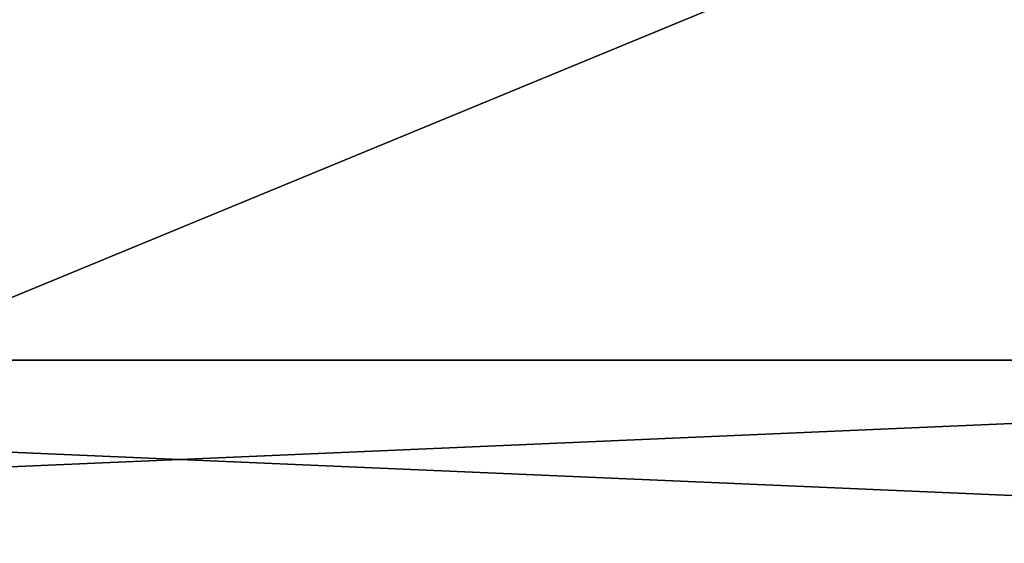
# Model space of a CAD drawing. Header units: inches. Extents: x 492 to 688, y -128 to 44.
# Tile 227 of 256: x 600.88 to 614.54, y -28.51 to -21.25. Entities that reach past the tile are written whole.
import ezdxf

# ---------------------------------------------------------------- set-up
doc = ezdxf.new("R2010")
doc.units = ezdxf.units.IN
doc.header["$MEASUREMENT"] = 0
doc.layers.add('A-FURN', color=7, linetype='Continuous')
doc.layers.add('CET color Grey23', color=7, linetype='Continuous', true_color=0x393c39)
doc.layers.add('CET color tan', color=7, linetype='Continuous', true_color=0xd4b38d)

# ---------------------------------------------------------------- blocks, each defined once
blk = doc.blocks.new('*C30')
at = {"layer": 'CET color Grey23', "linetype": 'Continuous'}
mesh = blk.add_polyface(dxfattribs=at)
corners = [(31.85, 4.648, 25.744), (-31.85, 4.648, 25.744), (-31.85, 4.648, 27.476), (31.85, 4.648, 27.476), (-31.85, 1.892, 25.744), (-31.85, 1.892, 27.476), (31.85, 1.892, 25.744), (31.85, 1.892, 27.476)]
mesh.append_faces([[corners[k] for k in face] for face in [(0, 2, 3, 0), (1, 5, 2, 1), (1, 6, 4, 1), (5, 3, 2, 5), (4, 7, 5, 4), (6, 3, 7, 6)]], dxfattribs={"vtx0": -1, "vtx3": -1})
mesh.append_faces([[corners[k] for k in face] for face in [(0, 1, 2, 0), (1, 4, 5, 1), (1, 0, 6, 1), (5, 7, 3, 5), (4, 6, 7, 4), (6, 0, 3, 6)]], dxfattribs={"vtx2": -1})
at = {"layer": 'CET color tan', "linetype": 'Continuous'}
mesh = blk.add_polyface(dxfattribs=at)
corners = [(-35, -14.382, 28.5), (35, -14.382, 28.5), (35, 14.5, 28.5), (-35, 14.5, 28.5)]
mesh.append_faces([[corners[k] for k in face] for face in [(0, 2, 3, 0)]], dxfattribs={"vtx0": -1, "vtx3": -1})
mesh.append_faces([[corners[k] for k in face] for face in [(0, 1, 2, 0)]], dxfattribs={"vtx2": -1})
mesh = blk.add_polyface(dxfattribs=at)
corners = [(-35, -14.382, 27.563), (35, 14.5, 27.563), (35, -14.382, 27.563), (-35, 14.5, 27.563)]
mesh.append_faces([[corners[k] for k in face] for face in [(0, 1, 2, 0)]], dxfattribs={"vtx0": -1, "vtx3": -1})
mesh.append_faces([[corners[k] for k in face] for face in [(0, 3, 1, 0)]], dxfattribs={"vtx2": -1})
blk = doc.blocks.new('*C28')
at = {"layer": 'A-FURN', "linetype": 'Continuous', "rotation": 179.999999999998}
blk.add_blockref('*C30', (603.096, -24.08), dxfattribs=at)

msp = doc.modelspace()

# ---------------------------------------------------------------- block references
at = {"layer": 'A-FURN', "linetype": 'Continuous'}
msp.add_blockref('*C28', (0, 0), dxfattribs=at)

doc.saveas('drawing.dxf')
